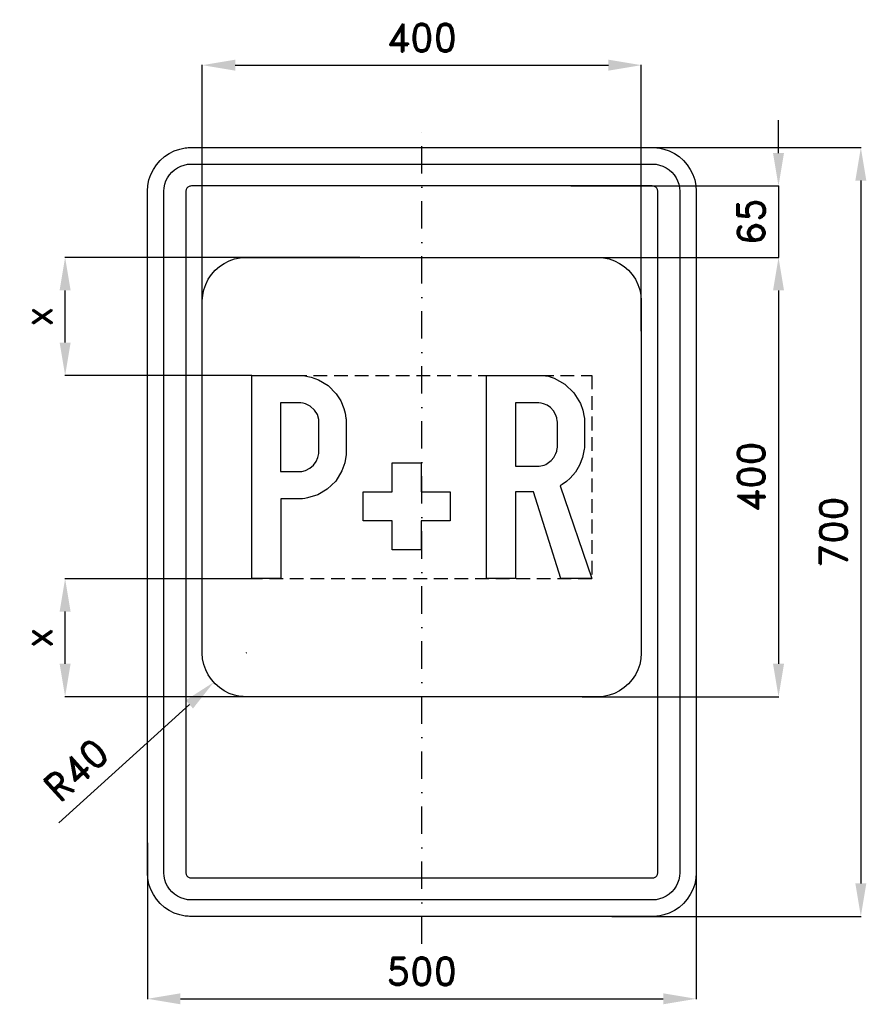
# Model space of a CAD drawing. Header units: millimetres. Extents: x -366 to 405, y -430 to 466.
import ezdxf

# ---------------------------------------------------------------- set-up
doc = ezdxf.new("R2010")
doc.units = ezdxf.units.MM
doc.header["$LTSCALE"] = 5
doc.linetypes.add('ČERCHOVANÁX2', pattern=[2, 1, -0.5, 0, -0.5])
doc.linetypes.add('ČÁRKOVANÁX2', pattern=[1.5, 1, -0.5])
doc.layers.add('Kóty', color=2, linetype='Continuous')
doc.layers.add('Značka', color=7, linetype='Continuous')
doc.styles.get("Standard").update_dxf_attribs({"font": 'romand.shx', "height": 25})
doc.dimstyles.get("Standard").update_dxf_attribs({"dimtxt": 25, "dimasz": 30, "dimexe": 0.18, "dimexo": 0.0625, "dimgap": 12.5, "dimtad": 1, "dimdec": 0, "dimzin": 0, "dimdsep": 46, "dimtxsty": 'Standard', "dimcen": 0.09, "dimadec": 0, "dimazin": 0, "dimtfac": 1, "dimtdec": 0, "dimtofl": 0, "dimtmove": 0, "dimatfit": 3, "dimfxl": 1, "dimtolj": 1, "dimtzin": 0, "dimarcsym": 0})

# ---------------------------------------------------------------- blocks, each defined once
blk = doc.blocks.new('*D0')
at = {"layer": 'Defpoints', "color": 0, "transparency": 16777216}
for p in [(135.58, 315), (325, 315), (141.41, 250)]:
    blk.add_point(p, dxfattribs=at)
at = {"layer": 'Kóty', "color": 0, "lineweight": -2, "transparency": 16777216}
for p, q in [((325, 345), (325, 375)), ((135.65, 315), (325.18, 315)), ((141.47, 250), (325.18, 250)), ((325, 220), (325, 190))]:
    blk.add_line(p, q, dxfattribs=at)
at = {"layer": 'Kóty', "color": 0, "transparency": 16777216}
for points in [[(320, 345), (330, 345), (325, 315)], [(320, 220), (330, 220), (325, 250)]]:
    blk.add_solid(points, dxfattribs=at)
at = {"layer": 'Kóty', "color": 0, "transparency": 16777216, "insert": (300, 282.5), "char_height": 25, "attachment_point": 5, "rotation": 90}
blk.add_mtext('\\A1;65', dxfattribs=at)
blk = doc.blocks.new('*D1')
at = {"layer": 'Defpoints', "color": 0, "transparency": 16777216}
for p in [(141.47, 250), (146, -150), (325, -150)]:
    blk.add_point(p, dxfattribs=at)
at = {"layer": 'Kóty', "color": 0, "lineweight": -2, "transparency": 16777216}
for p, q in [((141.54, 250), (325.18, 250)), ((325, 220), (325, -120)), ((146.07, -150), (325.18, -150))]:
    blk.add_line(p, q, dxfattribs=at)
at = {"layer": 'Kóty', "color": 0, "transparency": 16777216}
for points in [[(320, 220), (330, 220), (325, 250)], [(320, -120), (330, -120), (325, -150)]]:
    blk.add_solid(points, dxfattribs=at)
at = {"layer": 'Kóty', "color": 0, "transparency": 16777216, "insert": (300, 50), "char_height": 25, "attachment_point": 5, "rotation": 90}
blk.add_mtext('\\A1;400', dxfattribs=at)
blk = doc.blocks.new('*D2')
at = {"layer": 'Defpoints', "color": 0, "transparency": 16777216}
for p in [(200, 425), (200, 182.8), (-200, 166.58)]:
    blk.add_point(p, dxfattribs=at)
at = {"layer": 'Kóty', "color": 0, "lineweight": -2, "transparency": 16777216}
for p, q in [((-200, 166.65), (-200, 425.18)), ((-170, 425), (170, 425)), ((200, 182.87), (200, 425.18))]:
    blk.add_line(p, q, dxfattribs=at)
at = {"layer": 'Kóty', "color": 0, "transparency": 16777216}
for points in [[(-170, 430), (-170, 420), (-200, 425)], [(170, 430), (170, 420), (200, 425)]]:
    blk.add_solid(points, dxfattribs=at)
at = {"layer": 'Kóty', "color": 0, "transparency": 16777216, "insert": (0, 450), "char_height": 25, "attachment_point": 5}
blk.add_mtext('\\A1;400', dxfattribs=at)
blk = doc.blocks.new('*D3')
at = {"layer": 'Defpoints', "color": 0, "transparency": 16777216}
for p in [(-325, -42.5), (-154.84, -42.5), (-132, -150)]:
    blk.add_point(p, dxfattribs=at)
at = {"layer": 'Kóty', "color": 0, "lineweight": -2, "transparency": 16777216}
for p, q in [((-154.9, -42.5), (-325.18, -42.5)), ((-325, -120), (-325, -72.5)), ((-132.06, -150), (-325.18, -150))]:
    blk.add_line(p, q, dxfattribs=at)
at = {"layer": 'Kóty', "color": 0, "transparency": 16777216}
for points in [[(-330, -72.5), (-320, -72.5), (-325, -42.5)], [(-330, -120), (-320, -120), (-325, -150)]]:
    blk.add_solid(points, dxfattribs=at)
at = {"layer": 'Kóty', "color": 0, "transparency": 16777216, "insert": (-350, -96.25), "char_height": 25, "attachment_point": 5, "rotation": 90}
blk.add_mtext('\\A1;x', dxfattribs=at)
blk = doc.blocks.new('*D4')
at = {"layer": 'Defpoints', "color": 0, "transparency": 16777216}
for p in [(-325, 250), (-56.56, 250), (-154.84, 142.5)]:
    blk.add_point(p, dxfattribs=at)
at = {"layer": 'Kóty', "color": 0, "lineweight": -2, "transparency": 16777216}
for p, q in [((-56.62, 250), (-325.18, 250)), ((-325, 172.5), (-325, 220)), ((-154.9, 142.5), (-325.18, 142.5))]:
    blk.add_line(p, q, dxfattribs=at)
at = {"layer": 'Kóty', "color": 0, "transparency": 16777216}
for points in [[(-330, 220), (-320, 220), (-325, 250)], [(-330, 172.5), (-320, 172.5), (-325, 142.5)]]:
    blk.add_solid(points, dxfattribs=at)
at = {"layer": 'Kóty', "color": 0, "transparency": 16777216, "insert": (-350, 196.25), "char_height": 25, "attachment_point": 5, "rotation": 90}
blk.add_mtext('\\A1;x', dxfattribs=at)
blk = doc.blocks.new('*D5')
at = {"layer": 'Defpoints', "color": 0, "transparency": 16777216}
for p in [(148.23, 350), (173.01, -350), (400, -350)]:
    blk.add_point(p, dxfattribs=at)
at = {"layer": 'Kóty', "color": 0, "lineweight": -2, "transparency": 16777216}
for p, q in [((148.29, 350), (400.18, 350)), ((400, 320), (400, -320)), ((173.07, -350), (400.18, -350))]:
    blk.add_line(p, q, dxfattribs=at)
at = {"layer": 'Kóty', "color": 0, "transparency": 16777216}
for points in [[(395, 320), (405, 320), (400, 350)], [(395, -320), (405, -320), (400, -350)]]:
    blk.add_solid(points, dxfattribs=at)
at = {"layer": 'Kóty', "color": 0, "transparency": 16777216, "insert": (375, 0), "char_height": 25, "attachment_point": 5, "rotation": 90}
blk.add_mtext('\\A1;700', dxfattribs=at)
blk = doc.blocks.new('*D6')
at = {"layer": 'Defpoints', "color": 0, "transparency": 16777216}
for p in [(-250, -282.86), (250, -286.58), (250, -425)]:
    blk.add_point(p, dxfattribs=at)
at = {"layer": 'Kóty', "color": 0, "lineweight": -2, "transparency": 16777216}
for p, q in [((-250, -282.92), (-250, -425.18)), ((250, -286.64), (250, -425.18)), ((-220, -425), (220, -425))]:
    blk.add_line(p, q, dxfattribs=at)
at = {"layer": 'Kóty', "color": 0, "transparency": 16777216}
for points in [[(-220, -420), (-220, -430), (-250, -425)], [(220, -420), (220, -430), (250, -425)]]:
    blk.add_solid(points, dxfattribs=at)
at = {"layer": 'Kóty', "color": 0, "transparency": 16777216, "insert": (0, -400), "char_height": 25, "attachment_point": 5}
blk.add_mtext('\\A1;500', dxfattribs=at)
blk = doc.blocks.new('*D7')
at = {"layer": 'Defpoints', "color": 0, "transparency": 16777216}
for p in [(-159.84, -109.88), (-189.58, -136.81)]:
    blk.add_point(p, dxfattribs=at)
at = {"layer": 'Kóty', "color": 0, "lineweight": -2, "transparency": 16777216}
for p, q in [((-159.93, -109.88), (-159.75, -109.88)), ((-159.84, -109.97), (-159.84, -109.79)), ((-330.82, -264.7), (-211.82, -156.95))]:
    blk.add_line(p, q, dxfattribs=at)
at = {"layer": 'Kóty', "color": 0, "transparency": 16777216}
blk.add_solid([(-215.18, -153.24), (-208.46, -160.65), (-189.58, -136.81)], dxfattribs=at)
at = {"layer": 'Kóty', "color": 0, "transparency": 16777216, "insert": (-314.95, -216.6), "char_height": 25, "attachment_point": 5, "rotation": 42.16144}
blk.add_mtext('\\A1;R40', dxfattribs=at)

msp = doc.modelspace()

# ---------------------------------------------------------------- linework, layer by layer
at = {"layer": 'Kóty'}
msp.add_lwpolyline([(325.18, 250), (325.18, 315)], dxfattribs=at)
at = {"layer": 'Značka', "color": 6, "linetype": 'ČERCHOVANÁX2', "ltscale": 5}
msp.add_lwpolyline([(0, -375), (0, 375)], dxfattribs=at)
at = {"layer": 'Značka', "color": 5}
for points in [[(-210, -350), (-210.2, -349.9995), (-210.3, -349.9988, -0.0321716), (-215.5, -349.637), (-220.6, -348.5823), (-225.5, -346.9227), (-230.1, -344.5885), (-234.4, -341.714), (-238.3, -338.2843), (-241.7, -334.4026), (-244.6, -330.0906), (-246.9, -325.4605), (-248.6, -320.5549), (-249.7, -315.4767), (-250, -310.314), (-250, -310.157), (-250, -310), (-250, 310), (-250, 310.157), (-250, 310.314), (-249.6, 315.479), (-248.6, 320.555), (-246.9, 325.464), (-244.6, 330.091), (-241.7, 334.402), (-238.3, 338.284), (-234.4, 341.717), (-230.1, 344.589), (-225.5, 346.906), (-220.6, 348.582), (-215.5, 349.654, -0.0367311), (-210.3, 349.999), (-210.2, 350), (-210, 350), (210, 350), (210.2, 350), (210.3, 349.999, -0.0321716), (215.5, 349.637), (220.6, 348.582), (225.5, 346.923), (230.1, 344.589), (234.4, 341.714), (238.3, 338.284), (241.7, 334.403), (244.6, 330.091), (246.9, 325.46), (248.6, 320.555), (249.7, 315.477), (250, 310.314), (250, 310.157), (250, 310), (250, -310), (250, -310.157), (250, -310.314), (249.6, -315.4791), (248.6, -320.5549), (246.9, -325.4636), (244.6, -330.0906), (241.7, -334.4017), (238.3, -338.2843), (234.4, -341.7172), (230.1, -344.5885), (225.5, -346.9061), (220.6, -348.5823), (215.5, -349.6542, -0.0367341), (210.3, -349.9988), (210.2, -349.9996), (210, -350), (-210, -350)], [(-210, -335), (-210.1, -334.9997), (-210.2, -334.9992, -0.0321601), (-213.4, -334.7731), (-216.6, -334.1139), (-219.7, -333.0767), (-222.6, -331.6178), (-225.3, -329.8212), (-227.7, -327.6777), (-229.8, -325.2516), (-231.6, -322.5566), (-233.1, -319.6628), (-234.1, -316.5968), (-234.8, -313.423), (-235, -310.196), (-235, -310.098), (-235, -310), (-235, 310), (-235, 310.098), (-235, 310.196), (-234.8, 313.424), (-234.1, 316.597), (-233.1, 319.665), (-231.6, 322.557), (-229.8, 325.251), (-227.7, 327.678), (-225.3, 329.823), (-222.6, 331.618), (-219.7, 333.066), (-216.6, 334.114), (-213.4, 334.784, -0.0367287), (-210.2, 334.999), (-210.1, 335), (-210, 335), (210, 335), (210.1, 335), (210.2, 334.999, -0.0321789), (213.4, 334.773), (216.6, 334.114), (219.7, 333.077), (222.6, 331.618), (225.3, 329.821), (227.7, 327.678), (229.8, 325.252), (231.6, 322.557), (233.1, 319.663), (234.1, 316.597), (234.8, 313.423), (235, 310.196), (235, 310.098), (235, 310), (235, -310), (235, -310.098), (235, -310.196), (234.8, -313.424), (234.1, -316.5968), (233.1, -319.6648), (231.6, -322.5566), (229.8, -325.2511), (227.7, -327.6777), (225.3, -329.8233), (222.6, -331.6178), (219.7, -333.0663), (216.6, -334.1139), (213.4, -334.7839), (210.2, -334.9992), (210.1, -334.9997), (210, -335), (-210, -335)], [(-160, -150), (-160.2, -150), (-160.3, -149.999, -0.0321849), (-165.5, -149.637), (-170.6, -148.582), (-175.5, -146.923), (-180.1, -144.589), (-184.4, -141.714), (-188.3, -138.284), (-191.7, -134.403), (-194.6, -130.091), (-196.9, -125.46), (-198.6, -120.555), (-199.7, -115.477), (-200, -110.314), (-200, -110.157), (-200, -110), (-200, 210), (-200, 210.157), (-200, 210.314), (-199.6, 215.479), (-198.6, 220.555), (-196.9, 225.464), (-194.6, 230.091), (-191.7, 234.402), (-188.3, 238.284), (-184.4, 241.717), (-180.1, 244.589), (-175.5, 246.906), (-170.6, 248.582), (-165.5, 249.654), (-160.3, 249.999), (-160.2, 250), (-160, 250), (160, 250), (160.2, 250), (160.3, 249.999, -0.0321908), (165.5, 249.637), (170.6, 248.582), (175.5, 246.923), (180.1, 244.589), (184.4, 241.714), (188.3, 238.284), (191.7, 234.403), (194.6, 230.091), (196.9, 225.46), (198.6, 220.555), (199.7, 215.477), (200, 210.314), (200, 210.157), (200, 210), (200, -110), (200, -110.157), (200, -110.314), (199.6, -115.479), (198.6, -120.555), (196.9, -125.464), (194.6, -130.091), (191.7, -134.402), (188.3, -138.284), (184.4, -141.717), (180.1, -144.589), (175.5, -146.906), (170.6, -148.582), (165.5, -149.654), (160.3, -149.999), (160.2, -150), (160, -150), (-160, -150)], [(58.9, -42.481), (58.9, 142.5), (107.4, 142.5), (108.7, 142.494), (109.9, 142.461, -0.0838153), (120.5, 140.105), (130.2, 134.599), (138.6, 126.669), (144.5, 116.831), (146.7, 110.867), (148, 104.671), (148.2, 103.795), (148.3, 102.918), (148.3, 77.596), (148.2, 76.507), (148, 75.418), (146.5, 67.895), (143.8, 60.734), (140, 54.435), (135.2, 48.94), (131.7, 45.886), (127.9, 43.236), (127, 42.652), (126.1, 42.08), (154.8, -42.481), (126.6, -42.481), (101.8, 36.626), (85.4, 36.626), (85.4, -42.481), (58.9, -42.481)], [(-128.7, 117.506), (-128.7, 55.049), (-112, 55.049), (-111.2, 55.059), (-110.4, 55.087, 0.0693155), (-106, 55.982), (-102, 58.036), (-98.7, 60.71), (-96.2, 64.087), (-94.6, 67.707), (-93.8, 71.583), (-93.7, 72.094), (-93.7, 72.605), (-93.7, 100.605), (-93.8, 101.541), (-93.9, 102.474), (-95.2, 106.992), (-97.8, 110.992), (-101.6, 114.445), (-106.1, 116.639), (-108.2, 117.198), (-110.3, 117.467), (-111.1, 117.499), (-111.9, 117.506), (-128.7, 117.506)], [(85.4, 117.506), (85.4, 59.867), (105.6, 59.867), (106.3, 59.888), (107, 59.924, 0.0895903), (112.9, 61.455), (117.8, 64.973), (120.3, 67.918), (122.1, 71.314), (122.9, 73.728), (123.4, 76.228), (123.5, 76.891), (123.6, 77.557), (123.6, 99.661), (123.5, 100.268), (123.4, 100.875), (122.9, 103.95), (121.9, 106.907), (119.9, 110.428), (117.1, 113.362), (114.2, 115.38), (110.9, 116.735), (108.8, 117.258), (106.6, 117.486), (105.8, 117.506), (105.1, 117.506), (85.4, 117.506)]]:
    msp.add_lwpolyline(points, format="xyb", dxfattribs=at)
for points in [[(-210, -315), (210, -315), (210, -315), (210, -315), (210.7, -314.955), (211.3, -314.823), (211.9, -314.615), (212.5, -314.324), (213.1, -313.964), (213.5, -313.536), (214, -313.05), (214.3, -312.511), (214.6, -311.933), (214.8, -311.319), (215, -310.685), (215, -310.039), (215, -310.02), (215, -310), (215, 310), (215, 310.02), (215, 310.039), (215, 310.685), (214.8, 311.319), (214.6, 311.933), (214.3, 312.511), (214, 313.05), (213.5, 313.536), (213.1, 313.965), (212.5, 314.324), (211.9, 314.613), (211.3, 314.823), (210.7, 314.957), (210, 315), (210, 315), (210, 315), (-210, 315), (-210, 315), (-210, 315), (-210.7, 314.955), (-211.3, 314.823), (-211.9, 314.615), (-212.5, 314.324), (-213.1, 313.964), (-213.5, 313.536), (-214, 313.05), (-214.3, 312.511), (-214.6, 311.933), (-214.8, 311.319), (-215, 310.685), (-215, 310.039), (-215, 310.02), (-215, 310), (-215, -310), (-215, -310.02), (-215, -310.039), (-215, -310.685), (-214.8, -311.319), (-214.6, -311.933), (-214.3, -312.511), (-214, -313.05), (-213.5, -313.536), (-213.1, -313.965), (-212.5, -314.324), (-211.9, -314.613), (-211.3, -314.823), (-210.7, -314.957), (-210, -315), (-210, -315), (-210, -315)], [(-154.8, -42.481), (-154.8, 142.5), (-109.9, 142.5), (-108.9, 142.428), (-108, 142.346), (-100.9, 141.101), (-94.2, 138.665), (-85.2, 133.232), (-77.9, 125.657), (-73.8, 119.34), (-71, 112.399), (-69.8, 108.084), (-69.1, 103.689), (-69, 102.677), (-68.9, 101.665), (-68.9, 71.391), (-68.9, 70.909), (-68.9, 70.427), (-70, 62.816), (-72.8, 55.531), (-78.4, 46.321), (-86.1, 38.919), (-94.7, 33.919), (-104.3, 30.98), (-106.5, 30.546), (-108.8, 30.286), (-109.9, 30.231), (-111.1, 30.209), (-128.5, 30.209), (-128.5, -42.481), (-154.8, -42.481)], [(-53.4, 10.283), (-53.4, 36.607), (-26.9, 36.607), (-26.9, 63.066), (-0.7, 63.066), (-0.7, 36.607), (25.7, 36.607), (25.7, 10.283), (-0.7, 10.283), (-0.7, -16.195), (-26.9, -16.195), (-26.9, 10.283), (-53.4, 10.283)]]:
    msp.add_lwpolyline(points, dxfattribs=at)
at = {"layer": 'Značka', "color": 6, "linetype": 'ČÁRKOVANÁX2', "ltscale": 2.5}
msp.add_lwpolyline([(-154.841, -42.5), (-154.841, 142.5), (154.841, 142.5), (154.841, -42.5), (-154.841, -42.5)], dxfattribs=at)

# ---------------------------------------------------------------- dimensions: what is measured, and where the dimension line sits
at = {"layer": 'Kóty'}
for base, p1, p2, picture, middle in [((200, 425), (-200, 166.5833), (200, 182.8027), '*D2', (0, 450)), ((250, -425), (-250, -282.8614), (250, -286.5774), '*D6', (0, -400))]:
    dim = msp.add_linear_dim(base=base, p1=p1, p2=p2, dimstyle='Standard', dxfattribs=at)
    dim.commit()
    dim.dimension.update_dxf_attribs({"geometry": picture, "text_midpoint": middle})
for base, p1, p2, picture, middle in [((325, 315), (141.4114, 250), (135.5831, 315), '*D0', (300, 282.5)), ((400, -350), (148.229, 350), (173.0113, -350), '*D5', (375, 0)), ((325, -150), (141.4739, 250), (146.0025, -150), '*D1', (300, 50))]:
    dim = msp.add_linear_dim(base=base, p1=p1, p2=p2, angle=90, dimstyle='Standard', dxfattribs=at)
    dim.commit()
    dim.dimension.update_dxf_attribs({"geometry": picture, "text_midpoint": middle})
for base, p1, p2, picture, middle in [((-325, 250), (-154.841, 142.5), (-56.5594, 250), '*D4', (-350, 196.25)), ((-325, -42.5), (-131.9994, -150), (-154.841, -42.5), '*D3', (-350, -96.25))]:
    dim = msp.add_linear_dim(base=base, p1=p1, p2=p2, angle=90, text='x', dimstyle='Standard', dxfattribs=at)
    dim.commit()
    dim.dimension.update_dxf_attribs({"geometry": picture, "text_midpoint": middle})
dim = msp.add_radius_dim(center=(-159.8447, -109.883), mpoint=(-189.5828, -136.8115), dimstyle='Standard', dxfattribs=at)
dim.commit()
dim.dimension.update_dxf_attribs({"geometry": '*D7', "text_midpoint": (-298.1652, -235.1349), "dimtype": 164})

doc.saveas('drawing.dxf')
